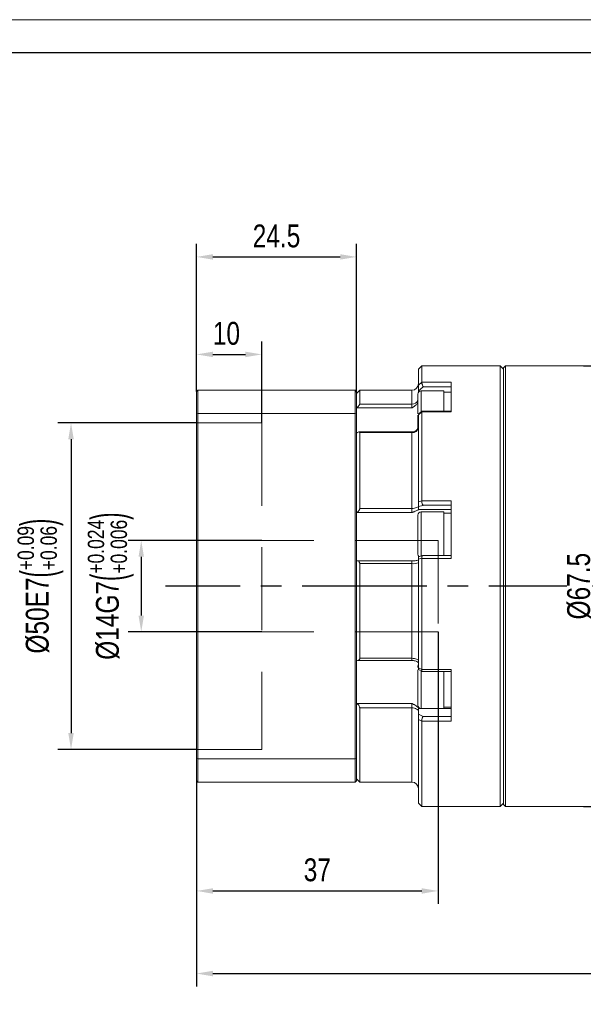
# Model space of a CAD drawing. Header units: millimetres. Extents: x 1341 to 1765, y 1010 to 1310.
# Tile 7 of 10: x 1460 to 1546, y 1159 to 1310. Entities that reach past the tile are written whole.
import ezdxf

# ---------------------------------------------------------------- set-up
doc = ezdxf.new("R2010")
doc.units = ezdxf.units.MM
doc.set_wipeout_variables(frame=1)
doc.header["$PDSIZE"] = -5
doc.linetypes.add('CENTER2', pattern=[28.575, 19.05, -3.175, 3.175, -3.175])
doc.linetypes.add('DASHED2', pattern=[9.525, 6.35, -3.175])
doc.layers.get('0').update_dxf_attribs({"lineweight": 18})
doc.layers.get('Defpoints').update_dxf_attribs({"lineweight": 18})
for name, color, linetype in [('1轮廓实线层', 7, 'Continuous'), ('3中心线层', 1, 'CENTER2'), ('4虚线层', 6, 'DASHED2'), ('7标注层', 4, 'Continuous')]:
    doc.layers.add(name, color=color, linetype=linetype)
doc.layers.add('图框_外框线', color=7, linetype='Continuous', lineweight=18)
doc.styles.add('TH_GBDIM', font='txt', dxfattribs={"width": 0.8})
doc.dimstyles.new('TH_GBDIM', dxfattribs={"dimtxt": 3.5, "dimasz": 2.5, "dimexe": 2, "dimexo": 0, "dimgap": 1.5, "dimtad": 1, "dimdec": 1, "dimdsep": 46, "dimtxsty": 'TH_GBDIM', "dimcen": 2.5, "dimdle": 5, "dimclrd": 4, "dimclre": 4, "dimclrt": 3, "dimadec": 0, "dimazin": 2, "dimtfac": 0.714286, "dimtdec": 1, "dimtmove": 0, "dimatfit": 3, "dimfxl": 1, "dimtolj": 1, "dimarcsym": 0})

# ---------------------------------------------------------------- blocks, each defined once
blk = doc.blocks.new('*D26')
at = {"layer": '7标注层', "color": 4, "lineweight": -2}
for p, q in [((1496.69, 1229.98), (1476.22, 1229.98)), ((1478.22, 1227.48), (1478.22, 1218.48)), ((1496.69, 1215.98), (1476.22, 1215.98))]:
    blk.add_line(p, q, dxfattribs=at)
at = {"layer": '7标注层', "color": 4}
for points in [[(1478.64, 1227.48), (1477.81, 1227.48), (1478.22, 1229.98)], [(1477.81, 1218.48), (1478.64, 1218.48), (1478.22, 1215.98)]]:
    blk.add_solid(points, dxfattribs=at)
at = {"layer": 'Defpoints', "color": 0}
for p in [(1496.69, 1229.98), (1478.22, 1215.98), (1496.69, 1215.98)]:
    blk.add_point(p, dxfattribs=at)
at = {"layer": '7标注层', "color": 3, "insert": (1473.54, 1222.98), "char_height": 3.5, "attachment_point": 5, "rotation": 90, "style": 'TH_GBDIM'}
blk.add_mtext('\\A1;{\\A1;{%%c14}{}{G7\\H0.7143x;{\\H2x;\\W0.5;(}\\S+0.024^ +0.006;{\\H2x;\\W0.5;)}}}', dxfattribs=at)
blk = doc.blocks.new('*D27')
at = {"layer": '7标注层', "color": 4, "lineweight": -2}
for p, q in [((1486.69, 1247.98), (1465.47, 1247.98)), ((1467.47, 1245.48), (1467.47, 1200.48)), ((1486.69, 1197.98), (1465.47, 1197.98))]:
    blk.add_line(p, q, dxfattribs=at)
at = {"layer": '7标注层', "color": 4}
for points in [[(1467.89, 1245.48), (1467.05, 1245.48), (1467.47, 1247.98)], [(1467.05, 1200.48), (1467.89, 1200.48), (1467.47, 1197.98)]]:
    blk.add_solid(points, dxfattribs=at)
at = {"layer": 'Defpoints', "color": 0}
for p in [(1486.69, 1247.98), (1467.47, 1197.98), (1486.69, 1197.98)]:
    blk.add_point(p, dxfattribs=at)
at = {"layer": '7标注层', "color": 3, "insert": (1462.79, 1222.98), "char_height": 3.5, "attachment_point": 5, "rotation": 90, "style": 'TH_GBDIM'}
blk.add_mtext('\\A1;{\\A1;{%%c50}{}{E7\\H0.7143x;{\\H2x;\\W0.5;(}\\S+0.09^ +0.06;{\\H2x;\\W0.5;)}}}', dxfattribs=at)
blk = doc.blocks.new('*D28')
at = {"layer": '7标注层', "color": 4, "lineweight": -2}
for p, q in [((1523.69, 1215.98), (1523.69, 1174.31)), ((1486.69, 1193.18), (1486.69, 1174.31)), ((1489.19, 1176.31), (1521.19, 1176.31))]:
    blk.add_line(p, q, dxfattribs=at)
at = {"layer": '7标注层', "color": 4}
for points in [[(1489.19, 1176.72), (1489.19, 1175.89), (1486.69, 1176.31)], [(1521.19, 1175.89), (1521.19, 1176.72), (1523.69, 1176.31)]]:
    blk.add_solid(points, dxfattribs=at)
at = {"layer": 'Defpoints', "color": 0}
for p in [(1523.69, 1215.98), (1486.69, 1193.18), (1523.69, 1176.31)]:
    blk.add_point(p, dxfattribs=at)
at = {"layer": '7标注层', "color": 3, "insert": (1505.19, 1179.52), "char_height": 3.5, "attachment_point": 5, "style": 'TH_GBDIM'}
blk.add_mtext('\\A1;37', dxfattribs=at)
blk = doc.blocks.new('*D33')
at = {"layer": '7标注层', "color": 4, "lineweight": -2}
for p, q in [((1633.69, 1216.78), (1633.69, 1161.66)), ((1486.69, 1193.18), (1486.69, 1161.66)), ((1489.19, 1163.66), (1631.19, 1163.66))]:
    blk.add_line(p, q, dxfattribs=at)
at = {"layer": '7标注层', "color": 4}
for points in [[(1489.19, 1164.08), (1489.19, 1163.24), (1486.69, 1163.66)], [(1631.19, 1163.24), (1631.19, 1164.08), (1633.69, 1163.66)]]:
    blk.add_solid(points, dxfattribs=at)
at = {"layer": 'Defpoints', "color": 0}
for p in [(1633.69, 1216.78), (1486.69, 1193.18), (1633.69, 1163.66)]:
    blk.add_point(p, dxfattribs=at)
at = {"layer": '7标注层', "color": 3, "insert": (1560.19, 1166.86), "char_height": 3.5, "attachment_point": 5, "style": 'TH_GBDIM'}
blk.add_mtext('\\A1;147', dxfattribs=at)
blk = doc.blocks.new('*D35')
at = {"layer": '7标注层', "color": 4, "lineweight": -2}
for p, q in [((1486.69, 1252.78), (1486.69, 1260.46)), ((1496.69, 1247.98), (1496.69, 1260.46)), ((1489.19, 1258.46), (1494.19, 1258.46))]:
    blk.add_line(p, q, dxfattribs=at)
at = {"layer": '7标注层', "color": 4}
for points in [[(1489.19, 1258.88), (1489.19, 1258.04), (1486.69, 1258.46)], [(1494.19, 1258.04), (1494.19, 1258.88), (1496.69, 1258.46)]]:
    blk.add_solid(points, dxfattribs=at)
at = {"layer": 'Defpoints', "color": 0}
for p in [(1496.69, 1258.46), (1486.69, 1252.78), (1496.69, 1247.98)]:
    blk.add_point(p, dxfattribs=at)
at = {"layer": '7标注层', "color": 3, "insert": (1491.27, 1261.67), "char_height": 3.5, "attachment_point": 5, "style": 'TH_GBDIM'}
blk.add_mtext('\\A1;10', dxfattribs=at)
blk = doc.blocks.new('*D39')
at = {"layer": '7标注层', "color": 4, "lineweight": -2}
for p, q in [((1545.94, 1256.73), (1550.61, 1256.73)), ((1548.61, 1254.23), (1548.61, 1191.73)), ((1545.94, 1189.23), (1550.61, 1189.23))]:
    blk.add_line(p, q, dxfattribs=at)
at = {"layer": '7标注层', "color": 4}
for points in [[(1549.03, 1254.23), (1548.19, 1254.23), (1548.61, 1256.73)], [(1548.19, 1191.73), (1549.03, 1191.73), (1548.61, 1189.23)]]:
    blk.add_solid(points, dxfattribs=at)
at = {"layer": 'Defpoints', "color": 0}
for p in [(1545.94, 1256.73), (1545.94, 1189.23), (1548.61, 1189.23)]:
    blk.add_point(p, dxfattribs=at)
at = {"layer": '7标注层', "color": 3, "insert": (1545.27, 1222.98), "char_height": 3.5, "attachment_point": 5, "rotation": 90, "style": 'TH_GBDIM'}
blk.add_mtext('\\A1;{%%c67.5}{}{}', dxfattribs=at)
blk = doc.blocks.new('*D40')
at = {"layer": '7标注层', "color": 4, "lineweight": -2}
for p, q in [((1486.69, 1255.21), (1486.69, 1275.39)), ((1511.19, 1252.68), (1511.19, 1275.39)), ((1489.19, 1273.39), (1508.69, 1273.39))]:
    blk.add_line(p, q, dxfattribs=at)
at = {"layer": '7标注层', "color": 4}
for points in [[(1489.19, 1273.81), (1489.19, 1272.97), (1486.69, 1273.39)], [(1508.69, 1272.97), (1508.69, 1273.81), (1511.19, 1273.39)]]:
    blk.add_solid(points, dxfattribs=at)
at = {"layer": 'Defpoints', "color": 0}
for p in [(1511.19, 1273.39), (1486.69, 1255.21), (1511.19, 1252.68)]:
    blk.add_point(p, dxfattribs=at)
at = {"layer": '7标注层', "color": 3, "insert": (1498.94, 1276.58), "char_height": 3.5, "attachment_point": 5, "style": 'TH_GBDIM'}
blk.add_mtext('\\A1;24.5', dxfattribs=at)

msp = doc.modelspace()

# ---------------------------------------------------------------- linework, layer by layer
at = {"color": 7, "linetype": 'Continuous', "lineweight": 15}
for p, q in [((1521.18727, 1256.72698), (1520.68727, 1256.22698)), ((1520.68727, 1253.77582), (1520.68727, 1256.22698)), ((1533.18727, 1256.72698), (1521.18727, 1256.72698)), ((1521.18727, 1256.72698), (1521.18727, 1254.22025)), ((1533.68727, 1256.22698), (1533.18727, 1256.72698)), ((1533.18727, 1222.97698), (1533.18727, 1256.72698)), ((1533.98727, 1256.72698), (1533.68727, 1256.42698)), ((1533.68727, 1189.52698), (1533.68727, 1256.42698)), ((1562.38727, 1256.72698), (1533.98727, 1256.72698)), ((1533.98727, 1256.72698), (1533.98727, 1189.22698)), ((1486.88727, 1252.97698), (1486.68727, 1252.77698)), ((1486.88727, 1252.97698), (1486.88727, 1249.43449)), ((1510.98727, 1252.97698), (1486.88727, 1252.97698)), ((1510.98727, 1249.43449), (1510.98727, 1252.97698)), ((1511.18727, 1252.77698), (1510.98727, 1252.97698)), ((1511.68727, 1252.97698), (1511.18727, 1252.47698)), ((1519.68727, 1252.97698), (1511.68727, 1252.97698)), ((1511.68727, 1252.97698), (1511.68727, 1250.86798)), ((1520.68727, 1253.77582), (1521.18687, 1254.21225)), ((1520.68727, 1252.69075), (1520.68727, 1252.8892)), ((1524.58727, 1252.89075), (1521.08727, 1252.89075)), ((1521.18687, 1254.21225), (1521.18727, 1254.22025)), ((1521.18727, 1254.22025), (1525.68727, 1254.22025)), ((1525.68727, 1253.50739), (1521.39438, 1253.50739)), ((1524.58727, 1252.89075), (1524.58727, 1249.75739)), ((1525.68727, 1252.50167), (1525.68727, 1254.22025)), ((1486.68727, 1249.35879), (1486.68727, 1252.77698)), ((1511.18727, 1252.77698), (1511.18727, 1249.35879)), ((1520.58727, 1249.35551), (1520.58727, 1252.39075)), ((1525.68727, 1252.69075), (1524.58727, 1252.69075)), ((1525.68727, 1252.50167), (1525.68727, 1251.8997)), ((1525.68727, 1249.65258), (1525.68727, 1251.8997)), ((1519.68727, 1250.29065), (1511.26626, 1250.29065)), ((1511.68727, 1250.86798), (1519.68727, 1250.86798)), ((1519.68727, 1250.29065), (1519.68727, 1250.86798)), ((1486.68727, 1249.35879), (1486.88727, 1249.43449)), ((1486.68727, 1196.59517), (1486.68727, 1249.35879)), ((1486.88727, 1249.43449), (1486.88727, 1196.51946)), ((1510.98727, 1249.43449), (1486.88727, 1249.43449)), ((1510.98727, 1249.43449), (1511.18727, 1249.35879)), ((1510.98727, 1196.51946), (1510.98727, 1249.43449)), ((1511.18727, 1249.35879), (1511.18727, 1196.59517)), ((1520.58727, 1247.11639), (1520.58727, 1249.16982)), ((1521.18687, 1249.66461), (1520.68727, 1249.22745)), ((1520.68727, 1235.8952), (1520.68727, 1249.22745)), ((1521.20281, 1249.74816), (1520.68957, 1249.29998)), ((1521.18727, 1249.65258), (1521.18687, 1249.66461)), ((1521.18727, 1249.65258), (1521.18727, 1236.04378)), ((1525.68727, 1249.65258), (1521.18727, 1249.65258)), ((1525.68727, 1249.75739), (1521.21406, 1249.75739)), ((1511.18727, 1246.41126), (1511.26626, 1246.4654)), ((1519.68727, 1246.59973), (1511.57588, 1246.59973)), ((1511.68727, 1246.49164), (1511.68727, 1234.88571)), ((1519.68727, 1246.49164), (1511.68727, 1246.49164)), ((1519.68727, 1234.88571), (1519.68727, 1246.49164)), ((1511.68727, 1234.88571), (1519.68727, 1234.88571)), ((1519.68727, 1234.2632), (1519.68727, 1234.88571)), ((1520.68727, 1234.77437), (1520.67597, 1234.73466)), ((1520.68727, 1235.8952), (1521.18687, 1236.02504)), ((1520.68727, 1234.77437), (1520.68727, 1235.18249)), ((1521.18687, 1236.02504), (1521.18727, 1236.04378)), ((1521.18727, 1236.04378), (1525.68727, 1236.04378)), ((1525.68727, 1235.36724), (1521.39438, 1235.36724)), ((1525.68727, 1232.29219), (1525.68727, 1236.04378)), ((1511.26626, 1234.2632), (1511.18727, 1234.22)), ((1519.68727, 1234.2632), (1511.26626, 1234.2632)), ((1520.58727, 1227.87096), (1520.58727, 1233.87096)), ((1525.68727, 1234.73466), (1520.67597, 1234.73466)), ((1524.58727, 1234.37096), (1521.08727, 1234.37096)), ((1524.58727, 1234.37096), (1524.58727, 1227.65687)), ((1525.68727, 1234.17096), (1524.58727, 1234.17096)), ((1525.68727, 1232.29219), (1525.68727, 1231.12927)), ((1525.68727, 1227.21972), (1525.68727, 1231.12927)), ((1521.32193, 1227.65307), (1520.68526, 1227.48691)), ((1521.18687, 1227.23967), (1520.68727, 1227.10843)), ((1521.18727, 1227.21972), (1521.18687, 1227.23967)), ((1521.18727, 1227.21972), (1521.18727, 1210.21295)), ((1525.68727, 1227.21972), (1521.18727, 1227.21972)), ((1525.68727, 1227.65687), (1521.34111, 1227.65687)), ((1511.18727, 1226.877), (1511.26626, 1226.87339)), ((1511.26626, 1226.87339), (1519.68727, 1226.87339)), ((1511.68727, 1226.43127), (1511.68727, 1211.92746)), ((1519.68727, 1226.43127), (1511.68727, 1226.43127)), ((1519.68727, 1226.43127), (1519.68727, 1226.87339)), ((1519.68727, 1211.92746), (1519.68727, 1226.43127)), ((1520.68727, 1210.44726), (1520.68727, 1227.10843)), ((1533.18727, 1189.22698), (1533.18727, 1222.97698)), ((1511.26626, 1211.62444), (1511.18727, 1211.64171)), ((1511.3723, 1211.61162), (1519.68727, 1211.61162)), ((1511.68727, 1211.92746), (1519.68727, 1211.92746)), ((1520.58727, 1210.53503), (1520.58727, 1210.72698)), ((1520.58727, 1204.72698), (1520.58727, 1210.1782)), ((1520.68479, 1210.2023), (1521.26331, 1209.91042)), ((1520.68727, 1210.44726), (1521.18687, 1210.19445)), ((1521.18687, 1210.19445), (1521.18727, 1210.21295)), ((1521.18727, 1210.21295), (1525.68727, 1210.21295)), ((1521.29151, 1209.90205), (1525.68727, 1209.90205)), ((1524.58727, 1209.90205), (1524.58727, 1204.22698)), ((1525.68727, 1206.62598), (1525.68727, 1210.21295)), ((1525.68727, 1206.62598), (1525.68727, 1205.58334)), ((1511.18727, 1205.05815), (1511.26626, 1204.99892)), ((1511.26626, 1204.99892), (1519.68727, 1204.99892)), ((1519.68727, 1204.34742), (1519.68727, 1204.99892)), ((1525.68727, 1202.30152), (1525.68727, 1205.58334)), ((1511.68727, 1204.34742), (1511.68727, 1192.97698)), ((1519.68727, 1204.34742), (1511.68727, 1204.34742)), ((1520.67597, 1204.26288), (1520.68727, 1204.18617)), ((1520.68727, 1203.39774), (1520.68727, 1204.18617)), ((1520.68727, 1203.39774), (1521.39438, 1203.04084)), ((1521.08727, 1204.22698), (1524.58727, 1204.22698)), ((1524.58727, 1204.42698), (1525.68727, 1204.42698)), ((1521.18687, 1202.3177), (1520.68727, 1202.56926)), ((1520.68727, 1189.72698), (1520.68727, 1202.56926)), ((1521.18727, 1202.30152), (1521.18687, 1202.3177)), ((1521.18727, 1202.30152), (1521.18727, 1189.22698)), ((1525.68727, 1202.30152), (1521.18727, 1202.30152)), ((1521.39438, 1203.04084), (1525.68727, 1203.04084)), ((1486.68727, 1196.59517), (1486.88727, 1196.51946)), ((1486.68727, 1193.17698), (1486.68727, 1196.59517)), ((1486.88727, 1196.51946), (1486.88727, 1192.97698)), ((1510.98727, 1196.51946), (1486.88727, 1196.51946)), ((1510.98727, 1196.51946), (1511.18727, 1196.59517)), ((1510.98727, 1192.97698), (1510.98727, 1196.51946)), ((1511.18727, 1196.59517), (1511.18727, 1193.17698)), ((1486.68727, 1193.17698), (1486.88727, 1192.97698)), ((1510.98727, 1192.97698), (1486.88727, 1192.97698)), ((1510.98727, 1192.97698), (1511.18727, 1193.17698)), ((1511.18727, 1193.47698), (1511.68727, 1192.97698)), ((1511.68727, 1192.97698), (1519.68727, 1192.97698)), ((1520.68727, 1189.72698), (1521.18727, 1189.22698)), ((1533.18727, 1189.22698), (1533.68727, 1189.72698)), ((1533.68727, 1189.52698), (1533.98727, 1189.22698)), ((1521.18727, 1189.22698), (1533.18727, 1189.22698)), ((1533.98727, 1189.22698), (1562.38727, 1189.22698))]:
    msp.add_line(p, q, dxfattribs=at)
at = {"color": 8, "linetype": 'Continuous', "lineweight": 15}
for p, q in [((1519.68727, 1250.86798), (1519.68727, 1252.97698)), ((1521.08727, 1252.89075), (1521.08727, 1249.65184)), ((1519.68727, 1246.49164), (1519.68727, 1246.59973)), ((1521.08727, 1234.37096), (1521.08727, 1227.57316)), ((1519.68727, 1211.61162), (1519.68727, 1211.92746)), ((1521.08727, 1210.03904), (1521.08727, 1204.22698)), ((1519.68727, 1192.97698), (1519.68727, 1204.34742)), ((1520.90123, 1204.26288), (1520.67597, 1204.26288)), ((1525.68727, 1204.26288), (1524.58727, 1204.26288))]:
    msp.add_line(p, q, dxfattribs=at)
at = {"color": 7, "linetype": 'Continuous', "lineweight": 15, "flags": 128}
for points in [[(1521.39438, 1253.50739), (1521.3257, 1253.44736), (1520.68727, 1252.8892)], [(1519.68727, 1234.88571), (1519.88236, 1234.89334), (1520.06995, 1234.91593), (1520.24284, 1234.95261), (1520.39438, 1235.00197), (1520.51874, 1235.06213), (1520.61115, 1235.13076), (1520.66805, 1235.20522), (1520.68727, 1235.28267)], [(1521.39438, 1235.36724), (1521.3257, 1235.3493), (1520.68727, 1235.18249)], [(1519.68727, 1211.92746), (1519.88236, 1211.92038), (1520.06995, 1211.89942), (1520.24284, 1211.86539), (1520.39438, 1211.81958), (1520.51874, 1211.76377), (1520.61115, 1211.70009), (1520.66805, 1211.631), (1520.68727, 1211.55914)], [(1519.68727, 1204.34742), (1519.88236, 1204.33548), (1520.06995, 1204.30015), (1520.24284, 1204.24276), (1520.39438, 1204.16553), (1520.51874, 1204.07143), (1520.61115, 1203.96407), (1520.66805, 1203.84758), (1520.68727, 1203.72643)]]:
    msp.add_lwpolyline(points, dxfattribs=at)
at = {"color": 7, "linetype": 'Continuous', "lineweight": 15}
for centre, radius, start, end in [((1519.68727, 1253.97698), 1, 270, 0), ((1521.08727, 1252.39075), 0.5, 90, 180), ((1519.78367, 1247.39846), 0.91193, 263.9315507, 352.2487191), ((1519.68727, 1247.59973), 1, 270, 309.5959726), ((1521.08727, 1233.87096), 0.5, 90, 180), ((1521.08727, 1227.87096), 0.5, 180, 225.9133638), ((1519.93395, 1228.68884), 2.27101, 263.7640105, 289.3725549), ((1519.68727, 1210.61162), 1, 80.2306321, 90), ((1521.08727, 1210.72698), 0.5, 143.1301024, 180), ((1521.08727, 1204.72698), 0.5, 180, 270), ((1519.68727, 1191.97698), 1, 0, 90)]:
    msp.add_arc(centre, radius, start, end, dxfattribs=at)
at = {"color": 8, "linetype": 'Continuous', "lineweight": 15}
msp.add_arc((1519.70379, 1251.87409), 1.00624, 269.0592225, 331.4016994, dxfattribs=at)
at = {"color": 7, "linetype": 'Continuous', "lineweight": 15}
for points, knots in [([(1520.68727, 1252.8892), (1520.68727, 1252.9895), (1520.68727, 1253.15939), (1520.68727, 1253.40604), (1520.68727, 1253.57905), (1520.68727, 1253.69732), (1520.68727, 1253.75349), (1520.68727, 1253.77258), (1520.68727, 1253.77582)], [0, 0, 0, 0, 0.327553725, 0.554823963, 0.722670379, 0.855984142, 0.975522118, 1, 1, 1, 1]), ([(1521.39438, 1253.50739), (1521.3937, 1253.50881), (1521.38942, 1253.51771), (1521.36154, 1253.57682), (1521.31257, 1253.69231), (1521.25444, 1253.85704), (1521.2123, 1254.00618), (1521.18664, 1254.13354), (1521.18679, 1254.18601), (1521.18687, 1254.21225)], [0, 0, 0, 0, 0.0061514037, 0.0386571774, 0.2520838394, 0.4504893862, 0.6363855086, 0.8181232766, 1, 1, 1, 1]), ([(1511.26626, 1250.29065), (1511.325, 1250.35106), (1511.43422, 1250.46339), (1511.56497, 1250.6264), (1511.64629, 1250.75016), (1511.68265, 1250.82772), (1511.686, 1250.85695), (1511.68727, 1250.86798)], [0, 0, 0, 0, 0.2990711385, 0.5560493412, 0.7488530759, 0.9051801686, 1, 1, 1, 1]), ([(1520.58727, 1251.13852), (1520.58293, 1251.12561), (1520.53476, 1250.98221), (1520.32833, 1250.76099), (1520.06902, 1250.54514), (1519.85603, 1250.40024), (1519.74537, 1250.32838), (1519.68902, 1250.29179), (1519.68727, 1250.29065)], [0, 0, 0, 0, 0.0352762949, 0.3919485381, 0.6908724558, 0.842887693, 0.995108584, 1, 1, 1, 1]), ([(1521.18687, 1249.66461), (1521.1861, 1249.69295), (1521.18492, 1249.73675), (1521.19891, 1249.74431), (1521.20385, 1249.74697)], [0, 0, 0, 0, 0.64691171, 1, 1, 1, 1]), ([(1520.32223, 1246.83199), (1520.41743, 1246.91938), (1520.58798, 1247.07595), (1520.64901, 1247.29429), (1520.67597, 1247.39075)], [0, 0, 0, 0, 0.558188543, 1, 1, 1, 1]), ([(1511.68727, 1246.49164), (1511.68374, 1246.51664), (1511.67669, 1246.56651), (1511.61943, 1246.60285), (1511.51592, 1246.59947), (1511.38802, 1246.54525), (1511.29717, 1246.48567), (1511.26626, 1246.4654)], [0, 0, 0, 0, 0.158521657, 0.3163231, 0.537337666, 0.842599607, 1, 1, 1, 1]), ([(1511.26626, 1234.2632), (1511.325, 1234.30047), (1511.43422, 1234.36978), (1511.56497, 1234.52207), (1511.64629, 1234.6721), (1511.68265, 1234.7944), (1511.686, 1234.86068), (1511.68727, 1234.88571)], [0, 0, 0, 0, 0.299071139, 0.556049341, 0.748853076, 0.905180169, 1, 1, 1, 1]), ([(1520.68727, 1235.18249), (1520.68727, 1235.22054), (1520.68727, 1235.28499), (1520.68727, 1235.45338), (1520.68727, 1235.60863), (1520.68727, 1235.74915), (1520.68727, 1235.84288), (1520.68727, 1235.8876), (1520.68727, 1235.8952)], [0, 0, 0, 0, 0.327553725, 0.554823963, 0.722670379, 0.855984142, 0.975522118, 1, 1, 1, 1]), ([(1521.39438, 1235.36724), (1521.3937, 1235.36766), (1521.38942, 1235.37035), (1521.36154, 1235.39), (1521.31257, 1235.44698), (1521.25444, 1235.56802), (1521.2123, 1235.71319), (1521.18664, 1235.8722), (1521.18679, 1235.97408), (1521.18687, 1236.02504)], [0, 0, 0, 0, 0.006151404, 0.038657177, 0.252083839, 0.450489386, 0.636385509, 0.818123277, 1, 1, 1, 1]), ([(1520.67597, 1234.73466), (1520.64818, 1234.7028), (1520.58311, 1234.62819), (1520.33354, 1234.49902), (1520.06841, 1234.39637), (1519.85616, 1234.322), (1519.74537, 1234.28371), (1519.68902, 1234.26382), (1519.68727, 1234.2632)], [0, 0, 0, 0, 0.2160941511, 0.5059154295, 0.7488121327, 0.8723352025, 0.9960253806, 1, 1, 1, 1]), ([(1520.68727, 1227.10843), (1520.68727, 1227.14995), (1520.68727, 1227.23288), (1520.68727, 1227.34516), (1520.68727, 1227.43919), (1520.68727, 1227.49192), (1520.68727, 1227.48079), (1520.68727, 1227.47721)], [0, 0, 0, 0, 0.167761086, 0.335097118, 0.554147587, 0.856734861, 1, 1, 1, 1]), ([(1521.18687, 1227.23967), (1521.18679, 1227.29069), (1521.18665, 1227.39268), (1521.21226, 1227.52042), (1521.25459, 1227.61092), (1521.29997, 1227.65718), (1521.3314, 1227.6515), (1521.34111, 1227.64975)], [0, 0, 0, 0, 0.217395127, 0.434624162, 0.65682363, 0.893975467, 1, 1, 1, 1]), ([(1511.68727, 1226.43127), (1511.68374, 1226.47534), (1511.67669, 1226.56328), (1511.61943, 1226.68765), (1511.51592, 1226.80171), (1511.38802, 1226.86197), (1511.29717, 1226.87049), (1511.26626, 1226.87339)], [0, 0, 0, 0, 0.158521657, 0.3163231, 0.537337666, 0.842599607, 1, 1, 1, 1]), ([(1519.68727, 1226.87339), (1519.68902, 1226.87335), (1519.74537, 1226.87205), (1519.85616, 1226.87055), (1520.06841, 1226.87155), (1520.33354, 1226.88289), (1520.58311, 1226.91982), (1520.64818, 1226.98109), (1520.67597, 1227.00726)], [0, 0, 0, 0, 0.003974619, 0.127664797, 0.251187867, 0.494084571, 0.783905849, 1, 1, 1, 1]), ([(1511.26626, 1211.62444), (1511.325, 1211.61674), (1511.43422, 1211.60242), (1511.56497, 1211.65479), (1511.64629, 1211.74319), (1511.68265, 1211.8386), (1511.686, 1211.90311), (1511.68727, 1211.92746)], [0, 0, 0, 0, 0.299071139, 0.556049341, 0.748853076, 0.905180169, 1, 1, 1, 1]), ([(1520.67597, 1211.19108), (1520.64819, 1211.24459), (1520.58314, 1211.36988), (1520.33342, 1211.48878), (1520.0692, 1211.55838), (1519.91047, 1211.58733), (1519.85731, 1211.59703)], [0, 0, 0, 0, 0.248065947, 0.580767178, 0.859601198, 1, 1, 1, 1]), ([(1520.68727, 1210.2075), (1520.68727, 1210.20503), (1520.68727, 1210.19815), (1520.68727, 1210.24025), (1520.68727, 1210.31888), (1520.68727, 1210.3956), (1520.68727, 1210.43975), (1520.68727, 1210.44726)], [0, 0, 0, 0, 0.174232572, 0.48557481, 0.732861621, 0.954595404, 1, 1, 1, 1]), ([(1521.29151, 1209.90814), (1521.27908, 1209.90769), (1521.24824, 1209.90658), (1521.21253, 1209.9607), (1521.18658, 1210.05671), (1521.18677, 1210.14852), (1521.18687, 1210.19445)], [0, 0, 0, 0, 0.186059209, 0.461410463, 0.730602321, 1, 1, 1, 1]), ([(1511.68727, 1204.34742), (1511.68374, 1204.38475), (1511.67669, 1204.45925), (1511.61943, 1204.5988), (1511.51592, 1204.76348), (1511.38802, 1204.90292), (1511.29717, 1204.97455), (1511.26626, 1204.99892)], [0, 0, 0, 0, 0.158521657, 0.3163231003, 0.5373376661, 0.8425996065, 1, 1, 1, 1]), ([(1519.68727, 1204.99892), (1519.68902, 1204.99806), (1519.74537, 1204.9706), (1519.85616, 1204.91724), (1520.06841, 1204.81154), (1520.33354, 1204.66051), (1520.58311, 1204.45871), (1520.64818, 1204.32149), (1520.67597, 1204.26288)], [0, 0, 0, 0, 0.003974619, 0.127664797, 0.251187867, 0.494084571, 0.783905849, 1, 1, 1, 1]), ([(1520.68727, 1202.56926), (1520.68727, 1202.60553), (1520.68727, 1202.67798), (1520.68727, 1202.82042), (1520.68727, 1202.99254), (1520.68727, 1203.19719), (1520.68727, 1203.3289), (1520.68727, 1203.38968), (1520.68727, 1203.39774)], [0, 0, 0, 0, 0.126343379, 0.252366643, 0.417336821, 0.645219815, 0.952906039, 1, 1, 1, 1]), ([(1521.18687, 1202.3177), (1521.18679, 1202.36334), (1521.18664, 1202.45459), (1521.2123, 1202.61364), (1521.25444, 1202.77088), (1521.31257, 1202.91676), (1521.36154, 1202.99932), (1521.38942, 1203.03486), (1521.3937, 1203.04001), (1521.39438, 1203.04084)], [0, 0, 0, 0, 0.181876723, 0.363614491, 0.549510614, 0.747916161, 0.961342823, 0.993848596, 1, 1, 1, 1])]:
    msp.add_open_spline(points, degree=3, knots=knots, dxfattribs=at)
at = {"layer": '3中心线层'}
msp.add_line((1636.24302, 1222.97698), (1481.94348, 1222.97698), dxfattribs=at)
at = {"layer": '4虚线层', "lineweight": 15, "ltscale": 2}
for p, q in [((1486.68727, 1247.97698), (1496.68727, 1247.97698)), ((1496.68727, 1247.97698), (1496.68727, 1197.97698)), ((1523.68727, 1229.97698), (1496.68727, 1229.97698)), ((1523.68727, 1229.97698), (1523.68727, 1215.97698)), ((1523.68727, 1215.97698), (1496.68727, 1215.97698)), ((1486.68727, 1197.97698), (1496.68727, 1197.97698))]:
    msp.add_line(p, q, dxfattribs=at)
at = {"layer": '图框_外框线', "color": 3}
msp.add_lwpolyline([(1341.31016, 1009.78694), (1765.44922, 1009.78694), (1765.44922, 1309.71385), (1341.31016, 1309.71385)], close=True, dxfattribs=at)
at = {"layer": '图框_外框线', "color": 3, "lineweight": 25}
msp.add_lwpolyline([(1366.55653, 1014.83621), (1760.39995, 1014.83621), (1760.39995, 1304.66458), (1366.55653, 1304.66458)], close=True, dxfattribs=at)

# ---------------------------------------------------------------- dimensions: what is measured, and where the dimension line sits
at = {"layer": '7标注层'}
dim = msp.add_linear_dim(base=(1511.18727, 1273.3901), p1=(1486.68727, 1255.20997), p2=(1511.18727, 1252.67698), dimstyle='TH_GBDIM', dxfattribs=at)
dim.commit()
dim.dimension.update_dxf_attribs({"geometry": '*D40', "text_midpoint": (1498.93727, 1276.58144)})
for base, p1, p2, picture, middle in [((1496.68727, 1258.46014), (1486.68727, 1252.77698), (1496.68727, 1247.97698), '*D35', (1491.26957, 1258.46014)), ((1633.68727, 1163.65898), (1486.68727, 1193.17698), (1633.68727, 1216.77698), '*D33', (1560.18727, 1163.65898)), ((1523.68727, 1176.30665), (1486.68727, 1193.17698), (1523.68727, 1215.97698), '*D28', (1505.18727, 1176.30665))]:
    dim = msp.add_linear_dim(base=base, p1=p1, p2=p2, dimstyle='TH_GBDIM', override={"dimdec": 4}, dxfattribs=at)
    dim.commit()
    dim.dimension.update_dxf_attribs({"geometry": picture, "text_midpoint": middle, "dimtype": 160})
dim = msp.add_linear_dim(base=(1467.47131, 1197.97698), p1=(1486.68727, 1247.97698), p2=(1486.68727, 1197.97698), angle=90, text='{\\A1;{%%c<>}{}{E7\\H0.7143x;{\\H2x;\\W0.5;(}\\S+0.09^ +0.06;{\\H2x;\\W0.5;)}}}', dimstyle='TH_GBDIM', override={"dimexo": 0, "dimgap": 1.5, "dimtad": 1, "dimjust": 0, "dimdec": 4, "dimlfac": 1, "dimse1": 0, "dimse2": 0, "dimsd1": 0, "dimsd2": 0, "dimtp": 0.09, "dimtm": -0.06, "dimtdec": 2, "dimtzin": 8}, dxfattribs=at)
dim.commit()
dim.dimension.update_dxf_attribs({"geometry": '*D27', "text_midpoint": (1462.78689, 1222.97698)})
dim = msp.add_linear_dim(base=(1478.22448, 1215.97698), p1=(1496.68727, 1229.97698), p2=(1496.68727, 1215.97698), angle=90, text='{\\A1;{%%c<>}{}{G7\\H0.7143x;{\\H2x;\\W0.5;(}\\S+0.024^ +0.006;{\\H2x;\\W0.5;)}}}', dimstyle='TH_GBDIM', override={"dimdec": 4, "dimtp": 0.024, "dimtm": -0.006, "dimtdec": 3, "dimtzin": 8}, dxfattribs=at)
dim.commit()
dim.dimension.update_dxf_attribs({"geometry": '*D26', "text_midpoint": (1478.22448, 1222.97698), "dimtype": 160})

# ---------------------------------------------------------------- next in the draw order: wipeouts: each hides what was drawn before it
msp.add_wipeout([(1547.31044, 1217.04364), (1543.41044, 1217.04364), (1543.41044, 1228.91031), (1547.31044, 1228.91031)]).dxf.layer = '1轮廓实线层'

# ---------------------------------------------------------------- next in the draw order: dimensions: what is measured, and where the dimension line sits
dim = msp.add_linear_dim(base=(1548.61044, 1189.22698), p1=(1545.94334, 1256.72698), p2=(1545.94334, 1189.22698), angle=90, text='{%%c<>}{}{}', dimstyle='TH_GBDIM', override={"dimexo": 0, "dimgap": 1.5, "dimtad": 1, "dimjust": 0, "dimdec": 4, "dimlfac": 1, "dimse1": 0, "dimse2": 0, "dimsd1": 0, "dimsd2": 0}, dxfattribs=at)
dim.commit()
dim.dimension.update_dxf_attribs({"geometry": '*D39', "text_midpoint": (1545.27175, 1222.97698)})

doc.saveas('drawing.dxf')
